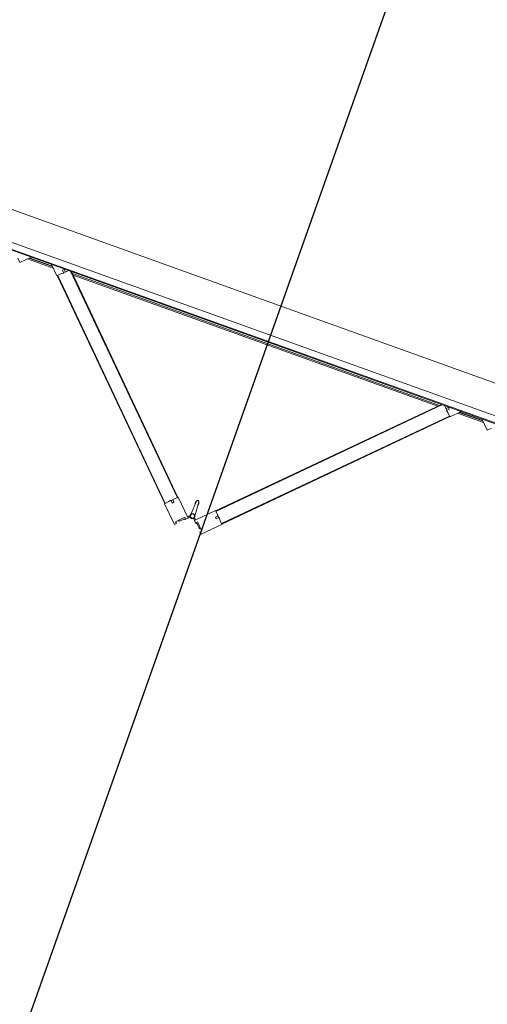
# Model space of a CAD drawing. Header units: inches. Extents: x 424 to 2043, y -237 to 445.
# Tile 128 of 256: x 528.49 to 530.03, y 64.83 to 68.07. Entities that reach past the tile are written whole.
import ezdxf

# ---------------------------------------------------------------- set-up
doc = ezdxf.new("R2010")
doc.units = ezdxf.units.IN
doc.header["$MEASUREMENT"] = 0
doc.linetypes.add('ACAD_ISO03W100', pattern=[30, 12, -18])
doc.layers.add('A-DOOR', color=31, linetype='Continuous', lineweight=9)
doc.layers.add('G-ANNO-SYMB', color=111, linetype='Continuous', lineweight=9)
doc.styles.get("Standard").update_dxf_attribs({"font": 'arial.ttf'})
doc.dimstyles.new('ISO-25', dxfattribs={"dimtxt": 1.2, "dimasz": 0.5, "dimexe": 0.8, "dimexo": 50, "dimtad": 1, "dimtoh": 1, "dimdec": 1, "dimdsep": 46, "dimtxsty": 'Standard', "dimblk": 'ARCHTICK', "dimcen": 2.5, "dimadec": 0, "dimazin": 0, "dimtfac": 1, "dimtdec": 1, "dimtmove": 0, "dimatfit": 3, "dimldrblk": 'ARCHTICK', "dimfxl": 1, "dimfxlon": 1, "dimarcsym": 0})

# ---------------------------------------------------------------- blocks, each defined once
blk = doc.blocks.new('5-panel_Bi-fold_external_door_10806 - Type 1-239811-زیرزمین')
at = {"layer": 'A-DOOR'}
for p, q in [((-0.1205, 0.6949), (-0.1742, 0.6412)), ((-0.1148, 0.6893), (-0.1205, 0.6949)), ((-0.1198, 0.6843), (-0.1148, 0.6893)), ((-0.0957, 0.6603), (-0.1198, 0.6843)), ((-0.0281, 0.6843), (-0.0521, 0.6603)), ((-0.0274, 0.6949), (-0.033, 0.6893)), ((-0.033, 0.6893), (-0.0281, 0.6843)), ((0.0264, 0.6412), (-0.0274, 0.6949)), ((-0.1389, 0.6058), (-0.0851, 0.6596)), ((-0.1103, 0.6784), (-0.112, 0.6766)), ((-0.1103, 0.6784), (-0.112, 0.6766)), ((-0.1103, 0.6784), (-0.112, 0.6766)), ((-0.097, 0.6673), (-0.1081, 0.6784)), ((-0.0908, 0.6653), (-0.0957, 0.6603)), ((-0.0909, 0.6651), (-0.0924, 0.6665)), ((-0.0851, 0.6596), (-0.0908, 0.6653)), ((-0.0879, 0.6568), (-0.0837, 0.6525)), ((-0.0797, 0.6539), (-0.0853, 0.6594)), ((-0.0625, 0.6594), (-0.0681, 0.6539)), ((-0.0674, 0.6531), (-0.0676, 0.6533)), ((-0.0674, 0.6531), (-0.0676, 0.6533)), ((-0.0674, 0.6531), (-0.0676, 0.6533)), ((-0.0674, 0.6531), (-0.0676, 0.6533)), ((-0.0674, 0.6531), (-0.0676, 0.6533)), ((-0.0674, 0.6531), (-0.0676, 0.6533)), ((-0.0674, 0.6531), (-0.0676, 0.6533)), ((-0.0674, 0.6531), (-0.0676, 0.6533)), ((-0.0674, 0.6531), (-0.0676, 0.6533)), ((-0.0642, 0.6525), (-0.0599, 0.6568)), ((-0.0571, 0.6653), (-0.0627, 0.6596)), ((-0.0627, 0.6596), (-0.009, 0.6058)), ((-0.0521, 0.6603), (-0.0571, 0.6653)), ((-0.0554, 0.6665), (-0.0569, 0.6651)), ((-0.0397, 0.6784), (-0.0508, 0.6673)), ((-0.0358, 0.6766), (-0.0376, 0.6784)), ((-0.0358, 0.6766), (-0.0376, 0.6784)), ((-0.0358, 0.6766), (-0.0376, 0.6784)), ((-0.7598, 0.0542), (-0.1735, 0.6405)), ((-0.7584, 0.0527), (-0.1721, 0.6391)), ((-0.1742, 0.6412), (-0.1627, 0.6297)), ((-0.1735, 0.6405), (-0.1721, 0.6391)), ((-0.1627, 0.6297), (-0.158, 0.6231)), ((-0.158, 0.6231), (-0.1507, 0.6304)), ((-0.1571, 0.6241), (-0.1528, 0.6198)), ((-0.1464, 0.6262), (-0.1536, 0.6191)), ((-0.1536, 0.6191), (-0.15, 0.617)), ((-0.1507, 0.6304), (-0.1464, 0.6262)), ((-0.15, 0.617), (-0.1389, 0.6058)), ((-0.0812, 0.645), (-0.0779, 0.598)), ((-0.0699, 0.598), (-0.0666, 0.645)), ((-0.009, 0.6058), (0.0022, 0.617)), ((-0.0014, 0.6262), (0.0029, 0.6304)), ((0.0057, 0.6191), (-0.0014, 0.6262)), ((0.0022, 0.617), (0.0057, 0.6191)), ((0.0029, 0.6304), (0.0102, 0.6231)), ((0.005, 0.6198), (0.0092, 0.6241)), ((0.0102, 0.6231), (0.0148, 0.6297)), ((0.0148, 0.6297), (0.0264, 0.6412)), ((0.0243, 0.6391), (0.0257, 0.6405)), ((0.0243, 0.6391), (0.6106, 0.0527)), ((0.0257, 0.6405), (0.612, 0.0542)), ((-0.7235, 0.0255), (-0.141, 0.608)), ((-0.7207, 0.0255), (-0.1396, 0.6066)), ((-0.141, 0.608), (-0.1396, 0.6066)), ((-0.0796, 0.6023), (-0.0777, 0.597)), ((-0.0796, 0.6023), (-0.0779, 0.598)), ((-0.0777, 0.597), (-0.0796, 0.6023)), ((-0.0777, 0.597), (-0.0778, 0.5974)), ((-0.0701, 0.597), (-0.0683, 0.6023)), ((-0.0683, 0.6023), (-0.0701, 0.597)), ((-0.0701, 0.597), (-0.07, 0.5974)), ((-0.0683, 0.6023), (-0.0699, 0.598)), ((-0.0083, 0.6066), (-0.0069, 0.608)), ((-0.0083, 0.6066), (0.5728, 0.0255)), ((-0.0069, 0.608), (0.5757, 0.0255)), ((-0.8905, 0.0549), (-0.902, 0.0433)), ((-0.861, 0.0255), (-0.8905, 0.0549)), ((-0.7803, 0.0351), (-0.8707, 0.0351)), ((-0.7605, 0.0549), (-0.7899, 0.0255)), ((-0.749, 0.0433), (-0.7605, 0.0549)), ((-0.7584, 0.0527), (-0.7598, 0.0542)), ((-0.7498, 0.0314), (-0.7424, 0.0387)), ((-0.7424, 0.0387), (-0.749, 0.0433)), ((-0.7384, 0.0342), (-0.7455, 0.0271)), ((-0.7391, 0.0335), (-0.7434, 0.0377)), ((-0.7363, 0.0307), (-0.7384, 0.0342)), ((0.5632, 0.0351), (-0.711, 0.0351)), ((0.5906, 0.0342), (0.5885, 0.0307)), ((0.5977, 0.0271), (0.5906, 0.0342)), ((0.5956, 0.0377), (0.5913, 0.0335)), ((0.6012, 0.0433), (0.5946, 0.0387)), ((0.5946, 0.0387), (0.6019, 0.0314)), ((0.6127, 0.0549), (0.6012, 0.0433)), ((0.612, 0.0542), (0.6106, 0.0527)), ((0.6421, 0.0255), (0.6127, 0.0549)), ((0.7228, 0.0351), (0.6325, 0.0351)), ((0.7426, 0.0549), (0.7132, 0.0255)), ((0.7538, 0.0437), (0.7426, 0.0549)), ((2.581, 0.0259), (-2.331, 0.0259)), ((2.581, 0.0237), (-2.331, 0.0237)), ((-2.331, 0.0016), (2.581, 0.0016)), ((-0.8667, 0.0311), (-0.7843, 0.0311)), ((-0.788, 0.0296), (-0.863, 0.0296)), ((-0.7455, 0.0271), (-0.7498, 0.0314)), ((-0.7311, 0.0255), (-0.7363, 0.0307)), ((-0.715, 0.0311), (0.5672, 0.0311)), ((0.5885, 0.0307), (0.5833, 0.0255)), ((0.6019, 0.0314), (0.5977, 0.0271)), ((0.6365, 0.0311), (0.7188, 0.0311)), ((0.7152, 0.0296), (0.6402, 0.0296)), ((-2.331, -0.1), (2.581, -0.1))]:
    blk.add_line(p, q, dxfattribs=at)
at = {"layer": 'A-DOOR', "flags": 128}
for points in [[(-0.0739, 0.6563), (-0.0742, 0.6563), (-0.0746, 0.6563), (-0.0749, 0.6563), (-0.0752, 0.6562), (-0.0755, 0.6562), (-0.0758, 0.6561), (-0.0761, 0.656), (-0.0764, 0.6559), (-0.0767, 0.6558), (-0.077, 0.6557), (-0.0773, 0.6556), (-0.0776, 0.6554), (-0.0779, 0.6553), (-0.0782, 0.6551), (-0.0784, 0.6549), (-0.0787, 0.6548), (-0.0789, 0.6546), (-0.0792, 0.6544), (-0.0794, 0.6541), (-0.0797, 0.6539), (-0.0799, 0.6537), (-0.0801, 0.6534), (-0.0803, 0.6532), (-0.0805, 0.6529), (-0.0806, 0.6527), (-0.0808, 0.6524), (-0.081, 0.6521), (-0.0811, 0.6518), (-0.0812, 0.6515), (-0.0814, 0.6512), (-0.0815, 0.6509), (-0.0816, 0.6506), (-0.0817, 0.6503), (-0.0817, 0.65), (-0.0818, 0.6497), (-0.0818, 0.6494), (-0.0819, 0.6491), (-0.0819, 0.6487), (-0.0819, 0.6484), (-0.0819, 0.6481), (-0.0819, 0.6478), (-0.0819, 0.6475), (-0.0818, 0.6472), (-0.0818, 0.6468), (-0.0817, 0.6465), (-0.0816, 0.6462), (-0.0815, 0.6459), (-0.0814, 0.6456), (-0.0813, 0.6453), (-0.0812, 0.645), (-0.0811, 0.6447), (-0.0809, 0.6444), (-0.0807, 0.6442), (-0.0806, 0.6439), (-0.0804, 0.6436), (-0.0802, 0.6434), (-0.08, 0.6431), (-0.0798, 0.6429), (-0.0796, 0.6427), (-0.0793, 0.6424), (-0.0791, 0.6422), (-0.0788, 0.642), (-0.0786, 0.6418), (-0.0783, 0.6417), (-0.078, 0.6415), (-0.0778, 0.6413), (-0.0775, 0.6412), (-0.0772, 0.641)], [(-0.0739, 0.6563), (-0.0742, 0.6563), (-0.0746, 0.6563), (-0.0749, 0.6563), (-0.0752, 0.6562), (-0.0755, 0.6562), (-0.0758, 0.6561), (-0.0761, 0.656), (-0.0764, 0.6559), (-0.0767, 0.6558), (-0.077, 0.6557), (-0.0773, 0.6556), (-0.0776, 0.6554), (-0.0779, 0.6553), (-0.0782, 0.6551), (-0.0784, 0.6549), (-0.0787, 0.6548), (-0.0789, 0.6546), (-0.0792, 0.6544), (-0.0794, 0.6541), (-0.0797, 0.6539), (-0.0799, 0.6537), (-0.0801, 0.6534), (-0.0803, 0.6532), (-0.0805, 0.6529), (-0.0806, 0.6527), (-0.0808, 0.6524), (-0.081, 0.6521), (-0.0811, 0.6518), (-0.0812, 0.6515), (-0.0814, 0.6512), (-0.0815, 0.6509), (-0.0816, 0.6506), (-0.0817, 0.6503), (-0.0817, 0.65), (-0.0818, 0.6497), (-0.0818, 0.6494), (-0.0819, 0.6491), (-0.0819, 0.6487), (-0.0819, 0.6484), (-0.0819, 0.6481), (-0.0819, 0.6478), (-0.0819, 0.6475), (-0.0818, 0.6472), (-0.0818, 0.6468), (-0.0817, 0.6465), (-0.0816, 0.6462), (-0.0815, 0.6459), (-0.0814, 0.6456), (-0.0813, 0.6453), (-0.0812, 0.645), (-0.0811, 0.6447), (-0.0809, 0.6444), (-0.0807, 0.6442), (-0.0806, 0.6439), (-0.0804, 0.6436), (-0.0802, 0.6434), (-0.08, 0.6431), (-0.0798, 0.6429), (-0.0796, 0.6427), (-0.0793, 0.6424), (-0.0791, 0.6422), (-0.0788, 0.642), (-0.0786, 0.6418), (-0.0783, 0.6417), (-0.078, 0.6415), (-0.0778, 0.6413), (-0.0775, 0.6412), (-0.0772, 0.641), (-0.0769, 0.6409), (-0.0766, 0.6408), (-0.0763, 0.6407), (-0.076, 0.6406), (-0.0757, 0.6405), (-0.0754, 0.6405), (-0.075, 0.6404), (-0.0747, 0.6404), (-0.0744, 0.6404), (-0.0741, 0.6403), (-0.0739, 0.6403)], [(-0.0739, 0.6563), (-0.0742, 0.6563), (-0.0746, 0.6563), (-0.0749, 0.6563), (-0.0752, 0.6562), (-0.0755, 0.6562), (-0.0758, 0.6561), (-0.0761, 0.656), (-0.0764, 0.6559), (-0.0767, 0.6558), (-0.077, 0.6557), (-0.0773, 0.6556), (-0.0776, 0.6554), (-0.0779, 0.6553), (-0.0782, 0.6551), (-0.0784, 0.6549), (-0.0787, 0.6548), (-0.0789, 0.6546), (-0.0792, 0.6544), (-0.0794, 0.6541), (-0.0797, 0.6539), (-0.0799, 0.6537), (-0.0801, 0.6534), (-0.0803, 0.6532), (-0.0805, 0.6529), (-0.0806, 0.6527), (-0.0808, 0.6524), (-0.081, 0.6521), (-0.0811, 0.6518), (-0.0812, 0.6515), (-0.0814, 0.6512), (-0.0815, 0.6509), (-0.0816, 0.6506), (-0.0817, 0.6503), (-0.0817, 0.65), (-0.0818, 0.6497), (-0.0818, 0.6494), (-0.0819, 0.6491), (-0.0819, 0.6487), (-0.0819, 0.6484), (-0.0819, 0.6481), (-0.0819, 0.6478), (-0.0819, 0.6475), (-0.0818, 0.6472), (-0.0818, 0.6468), (-0.0817, 0.6465), (-0.0816, 0.6462), (-0.0815, 0.6459), (-0.0814, 0.6456), (-0.0813, 0.6453), (-0.0812, 0.645), (-0.0811, 0.6447), (-0.0809, 0.6444), (-0.0807, 0.6442), (-0.0806, 0.6439), (-0.0804, 0.6436), (-0.0802, 0.6434), (-0.08, 0.6431), (-0.0798, 0.6429), (-0.0796, 0.6427), (-0.0793, 0.6424), (-0.0791, 0.6422), (-0.0788, 0.642), (-0.0786, 0.6418), (-0.0783, 0.6417), (-0.078, 0.6415), (-0.0778, 0.6413), (-0.0775, 0.6412), (-0.0772, 0.641)], [(-0.0739, 0.6563), (-0.0742, 0.6563), (-0.0746, 0.6563), (-0.0749, 0.6563), (-0.0752, 0.6562), (-0.0755, 0.6562), (-0.0758, 0.6561), (-0.0761, 0.656), (-0.0764, 0.6559), (-0.0767, 0.6558), (-0.077, 0.6557), (-0.0773, 0.6556), (-0.0776, 0.6554), (-0.0779, 0.6553), (-0.0782, 0.6551), (-0.0784, 0.6549), (-0.0787, 0.6548), (-0.0789, 0.6546), (-0.0792, 0.6544), (-0.0794, 0.6541), (-0.0797, 0.6539), (-0.0799, 0.6537), (-0.0801, 0.6534), (-0.0803, 0.6532), (-0.0805, 0.6529), (-0.0806, 0.6527), (-0.0808, 0.6524), (-0.081, 0.6521), (-0.0811, 0.6518), (-0.0812, 0.6515), (-0.0814, 0.6512), (-0.0815, 0.6509), (-0.0816, 0.6506), (-0.0817, 0.6503), (-0.0817, 0.65), (-0.0818, 0.6497), (-0.0818, 0.6494), (-0.0819, 0.6491), (-0.0819, 0.6487), (-0.0819, 0.6484), (-0.0819, 0.6481), (-0.0819, 0.6478), (-0.0819, 0.6475), (-0.0818, 0.6472), (-0.0818, 0.6468), (-0.0817, 0.6465), (-0.0816, 0.6462), (-0.0815, 0.6459), (-0.0814, 0.6456), (-0.0813, 0.6453), (-0.0812, 0.645), (-0.0811, 0.6447), (-0.0809, 0.6444), (-0.0807, 0.6442), (-0.0806, 0.6439), (-0.0804, 0.6436), (-0.0802, 0.6434), (-0.08, 0.6431), (-0.0798, 0.6429), (-0.0796, 0.6427), (-0.0793, 0.6424), (-0.0791, 0.6422), (-0.0788, 0.642), (-0.0786, 0.6418), (-0.0783, 0.6417), (-0.078, 0.6415), (-0.0778, 0.6413), (-0.0775, 0.6412), (-0.0772, 0.641)], [(-0.0739, 0.6563), (-0.0742, 0.6563), (-0.0746, 0.6563), (-0.0749, 0.6563), (-0.0752, 0.6562), (-0.0755, 0.6562), (-0.0758, 0.6561), (-0.0761, 0.656), (-0.0764, 0.6559), (-0.0767, 0.6558), (-0.077, 0.6557), (-0.0773, 0.6556), (-0.0776, 0.6554), (-0.0779, 0.6553), (-0.0782, 0.6551), (-0.0784, 0.6549), (-0.0787, 0.6548), (-0.0789, 0.6546), (-0.0792, 0.6544), (-0.0794, 0.6541), (-0.0797, 0.6539), (-0.0799, 0.6537), (-0.0801, 0.6534), (-0.0803, 0.6532), (-0.0805, 0.6529), (-0.0806, 0.6527), (-0.0808, 0.6524), (-0.081, 0.6521), (-0.0811, 0.6518), (-0.0812, 0.6515), (-0.0814, 0.6512), (-0.0815, 0.6509), (-0.0816, 0.6506), (-0.0817, 0.6503), (-0.0817, 0.65), (-0.0818, 0.6497), (-0.0818, 0.6494), (-0.0819, 0.6491), (-0.0819, 0.6487), (-0.0819, 0.6484), (-0.0819, 0.6481), (-0.0819, 0.6478), (-0.0819, 0.6475), (-0.0818, 0.6472), (-0.0818, 0.6468), (-0.0817, 0.6465), (-0.0816, 0.6462), (-0.0815, 0.6459), (-0.0814, 0.6456), (-0.0813, 0.6453), (-0.0812, 0.645), (-0.0811, 0.6447), (-0.0809, 0.6444), (-0.0807, 0.6442), (-0.0806, 0.6439), (-0.0804, 0.6436), (-0.0802, 0.6434), (-0.08, 0.6431), (-0.0798, 0.6429), (-0.0796, 0.6427), (-0.0793, 0.6424), (-0.0791, 0.6422), (-0.0788, 0.642), (-0.0786, 0.6418), (-0.0783, 0.6417), (-0.078, 0.6415), (-0.0778, 0.6413), (-0.0775, 0.6412), (-0.0772, 0.641)], [(-0.0808, 0.6524), (-0.081, 0.6521), (-0.0811, 0.6518), (-0.0812, 0.6515), (-0.0814, 0.6512), (-0.0815, 0.6509), (-0.0816, 0.6506), (-0.0817, 0.6503), (-0.0817, 0.65), (-0.0818, 0.6497), (-0.0818, 0.6494), (-0.0819, 0.6491), (-0.0819, 0.6487), (-0.0819, 0.6484), (-0.0819, 0.6481), (-0.0819, 0.6478), (-0.0819, 0.6475), (-0.0818, 0.6472), (-0.0818, 0.6468), (-0.0817, 0.6465), (-0.0816, 0.6462), (-0.0815, 0.6459), (-0.0814, 0.6456), (-0.0813, 0.6453)], [(-0.081, 0.6521), (-0.0811, 0.6518), (-0.0812, 0.6515), (-0.0814, 0.6512), (-0.0815, 0.6509), (-0.0816, 0.6506), (-0.0817, 0.6503), (-0.0817, 0.65), (-0.0818, 0.6497), (-0.0818, 0.6494), (-0.0819, 0.6491), (-0.0819, 0.6487), (-0.0819, 0.6484), (-0.0819, 0.6481), (-0.0819, 0.6478), (-0.0819, 0.6475), (-0.0818, 0.6472), (-0.0818, 0.6468), (-0.0817, 0.6465), (-0.0816, 0.6462), (-0.0815, 0.6459), (-0.0814, 0.6456), (-0.0813, 0.6453)], [(-0.081, 0.6521), (-0.0811, 0.6518), (-0.0812, 0.6515), (-0.0814, 0.6512), (-0.0815, 0.6509), (-0.0816, 0.6506), (-0.0817, 0.6503), (-0.0817, 0.65), (-0.0818, 0.6497), (-0.0818, 0.6494), (-0.0819, 0.6491), (-0.0819, 0.6487), (-0.0819, 0.6484), (-0.0819, 0.6481), (-0.0819, 0.6478), (-0.0819, 0.6475), (-0.0818, 0.6472), (-0.0818, 0.6468), (-0.0817, 0.6465), (-0.0816, 0.6462), (-0.0815, 0.6459), (-0.0814, 0.6456), (-0.0813, 0.6453)], [(-0.081, 0.6521), (-0.0811, 0.6518), (-0.0812, 0.6515), (-0.0814, 0.6512), (-0.0815, 0.6509), (-0.0816, 0.6506), (-0.0817, 0.6503), (-0.0817, 0.65), (-0.0818, 0.6497), (-0.0818, 0.6494), (-0.0819, 0.6491), (-0.0819, 0.6487), (-0.0819, 0.6484), (-0.0819, 0.6481), (-0.0819, 0.6478), (-0.0819, 0.6475), (-0.0818, 0.6472), (-0.0818, 0.6468), (-0.0817, 0.6465), (-0.0816, 0.6462), (-0.0815, 0.6459), (-0.0814, 0.6456), (-0.0813, 0.6453)], [(-0.081, 0.6521), (-0.0811, 0.6518), (-0.0812, 0.6515), (-0.0814, 0.6512), (-0.0815, 0.6509), (-0.0816, 0.6506), (-0.0817, 0.6503), (-0.0817, 0.65), (-0.0818, 0.6497), (-0.0818, 0.6494), (-0.0819, 0.6491), (-0.0819, 0.6487), (-0.0819, 0.6484), (-0.0819, 0.6481), (-0.0819, 0.6478), (-0.0819, 0.6475), (-0.0818, 0.6472), (-0.0818, 0.6468), (-0.0817, 0.6465), (-0.0816, 0.6462), (-0.0815, 0.6459), (-0.0814, 0.6456), (-0.0813, 0.6453)], [(-0.081, 0.6521), (-0.0811, 0.6518), (-0.0812, 0.6515), (-0.0814, 0.6512), (-0.0815, 0.6509), (-0.0816, 0.6506), (-0.0817, 0.6503), (-0.0817, 0.65), (-0.0818, 0.6497), (-0.0818, 0.6494), (-0.0819, 0.6491), (-0.0819, 0.6487), (-0.0819, 0.6484), (-0.0819, 0.6481), (-0.0819, 0.6478), (-0.0819, 0.6475), (-0.0818, 0.6472), (-0.0818, 0.6468), (-0.0817, 0.6465), (-0.0816, 0.6462), (-0.0815, 0.6459), (-0.0814, 0.6456), (-0.0813, 0.6453)], [(-0.081, 0.6521), (-0.0811, 0.6518), (-0.0812, 0.6515), (-0.0814, 0.6512), (-0.0815, 0.6509), (-0.0816, 0.6506), (-0.0817, 0.6503), (-0.0817, 0.65), (-0.0818, 0.6497), (-0.0818, 0.6494), (-0.0819, 0.6491), (-0.0819, 0.6487), (-0.0819, 0.6484), (-0.0819, 0.6481), (-0.0819, 0.6478), (-0.0819, 0.6475), (-0.0818, 0.6472), (-0.0818, 0.6468), (-0.0817, 0.6465), (-0.0816, 0.6462), (-0.0815, 0.6459), (-0.0814, 0.6456), (-0.0813, 0.6453)], [(-0.081, 0.6521), (-0.0811, 0.6518), (-0.0812, 0.6515), (-0.0814, 0.6512), (-0.0815, 0.6509), (-0.0816, 0.6506), (-0.0817, 0.6503), (-0.0817, 0.65), (-0.0818, 0.6497), (-0.0818, 0.6494), (-0.0819, 0.6491), (-0.0819, 0.6487), (-0.0819, 0.6484), (-0.0819, 0.6481), (-0.0819, 0.6478), (-0.0819, 0.6475), (-0.0818, 0.6472), (-0.0818, 0.6468), (-0.0817, 0.6465), (-0.0816, 0.6462), (-0.0815, 0.6459), (-0.0814, 0.6456), (-0.0813, 0.6453)], [(-0.081, 0.6521), (-0.0811, 0.6518), (-0.0812, 0.6515), (-0.0814, 0.6512), (-0.0815, 0.6509), (-0.0816, 0.6506), (-0.0817, 0.6503), (-0.0817, 0.65), (-0.0818, 0.6497), (-0.0818, 0.6494), (-0.0819, 0.6491), (-0.0819, 0.6487), (-0.0819, 0.6484), (-0.0819, 0.6481), (-0.0819, 0.6478), (-0.0819, 0.6475), (-0.0818, 0.6472), (-0.0818, 0.6468), (-0.0817, 0.6465), (-0.0816, 0.6462), (-0.0815, 0.6459), (-0.0814, 0.6456), (-0.0813, 0.6453)], [(-0.0742, 0.6563), (-0.0746, 0.6563), (-0.0749, 0.6563), (-0.0752, 0.6562), (-0.0755, 0.6562), (-0.0758, 0.6561), (-0.0761, 0.656), (-0.0764, 0.6559), (-0.0767, 0.6558), (-0.077, 0.6557), (-0.0773, 0.6556), (-0.0776, 0.6554), (-0.0779, 0.6553), (-0.0782, 0.6551), (-0.0784, 0.6549), (-0.0787, 0.6548), (-0.0789, 0.6546), (-0.0792, 0.6544), (-0.0794, 0.6541), (-0.0797, 0.6539), (-0.0799, 0.6537), (-0.0801, 0.6534), (-0.0803, 0.6532), (-0.0805, 0.6529)], [(-0.0742, 0.6563), (-0.0746, 0.6563), (-0.0749, 0.6563), (-0.0752, 0.6562), (-0.0755, 0.6562), (-0.0758, 0.6561), (-0.0761, 0.656), (-0.0764, 0.6559), (-0.0767, 0.6558), (-0.077, 0.6557), (-0.0773, 0.6556), (-0.0776, 0.6554), (-0.0779, 0.6553), (-0.0782, 0.6551), (-0.0784, 0.6549), (-0.0787, 0.6548), (-0.0789, 0.6546), (-0.0792, 0.6544), (-0.0794, 0.6541), (-0.0797, 0.6539), (-0.0799, 0.6537), (-0.0801, 0.6534), (-0.0803, 0.6532), (-0.0805, 0.6529)], [(-0.0742, 0.6563), (-0.0746, 0.6563), (-0.0749, 0.6563), (-0.0752, 0.6562), (-0.0755, 0.6562), (-0.0758, 0.6561), (-0.0761, 0.656), (-0.0764, 0.6559), (-0.0767, 0.6558), (-0.077, 0.6557), (-0.0773, 0.6556), (-0.0776, 0.6554), (-0.0779, 0.6553), (-0.0782, 0.6551), (-0.0784, 0.6549), (-0.0787, 0.6548), (-0.0789, 0.6546), (-0.0792, 0.6544), (-0.0794, 0.6541), (-0.0797, 0.6539), (-0.0799, 0.6537), (-0.0801, 0.6534), (-0.0803, 0.6532), (-0.0805, 0.6529)], [(-0.0742, 0.6563), (-0.0746, 0.6563), (-0.0749, 0.6563), (-0.0752, 0.6562), (-0.0755, 0.6562), (-0.0758, 0.6561), (-0.0761, 0.656), (-0.0764, 0.6559), (-0.0767, 0.6558), (-0.077, 0.6557), (-0.0773, 0.6556), (-0.0776, 0.6554), (-0.0779, 0.6553), (-0.0782, 0.6551), (-0.0784, 0.6549), (-0.0787, 0.6548), (-0.0789, 0.6546), (-0.0792, 0.6544), (-0.0794, 0.6541), (-0.0797, 0.6539), (-0.0799, 0.6537), (-0.0801, 0.6534), (-0.0803, 0.6532), (-0.0805, 0.6529)], [(-0.0742, 0.6563), (-0.0746, 0.6563), (-0.0749, 0.6563), (-0.0752, 0.6562), (-0.0755, 0.6562), (-0.0758, 0.6561), (-0.0761, 0.656), (-0.0764, 0.6559), (-0.0767, 0.6558), (-0.077, 0.6557), (-0.0773, 0.6556), (-0.0776, 0.6554), (-0.0779, 0.6553), (-0.0782, 0.6551), (-0.0784, 0.6549), (-0.0787, 0.6548), (-0.0789, 0.6546), (-0.0792, 0.6544), (-0.0794, 0.6541), (-0.0797, 0.6539), (-0.0799, 0.6537), (-0.0801, 0.6534), (-0.0803, 0.6532), (-0.0805, 0.6529)], [(-0.0742, 0.6563), (-0.0746, 0.6563), (-0.0749, 0.6563), (-0.0752, 0.6562), (-0.0755, 0.6562), (-0.0758, 0.6561), (-0.0761, 0.656), (-0.0764, 0.6559), (-0.0767, 0.6558), (-0.077, 0.6557), (-0.0773, 0.6556), (-0.0776, 0.6554), (-0.0779, 0.6553), (-0.0782, 0.6551), (-0.0784, 0.6549), (-0.0787, 0.6548), (-0.0789, 0.6546), (-0.0792, 0.6544), (-0.0794, 0.6541), (-0.0797, 0.6539), (-0.0799, 0.6537), (-0.0801, 0.6534), (-0.0803, 0.6532), (-0.0805, 0.6529)], [(-0.0742, 0.6563), (-0.0746, 0.6563), (-0.0749, 0.6563), (-0.0752, 0.6562), (-0.0755, 0.6562), (-0.0758, 0.6561), (-0.0761, 0.656), (-0.0764, 0.6559), (-0.0767, 0.6558), (-0.077, 0.6557), (-0.0773, 0.6556), (-0.0776, 0.6554), (-0.0779, 0.6553), (-0.0782, 0.6551), (-0.0784, 0.6549), (-0.0787, 0.6548), (-0.0789, 0.6546), (-0.0792, 0.6544), (-0.0794, 0.6541), (-0.0797, 0.6539), (-0.0799, 0.6537), (-0.0801, 0.6534), (-0.0803, 0.6532), (-0.0805, 0.6529)], [(-0.0742, 0.6563), (-0.0746, 0.6563), (-0.0749, 0.6563), (-0.0752, 0.6562), (-0.0755, 0.6562), (-0.0758, 0.6561), (-0.0761, 0.656), (-0.0764, 0.6559), (-0.0767, 0.6558), (-0.077, 0.6557), (-0.0773, 0.6556), (-0.0776, 0.6554), (-0.0779, 0.6553), (-0.0782, 0.6551), (-0.0784, 0.6549), (-0.0787, 0.6548), (-0.0789, 0.6546), (-0.0792, 0.6544), (-0.0794, 0.6541), (-0.0797, 0.6539), (-0.0799, 0.6537), (-0.0801, 0.6534), (-0.0803, 0.6532), (-0.0805, 0.6529)], [(-0.0742, 0.6563), (-0.0746, 0.6563), (-0.0749, 0.6563), (-0.0752, 0.6562), (-0.0755, 0.6562), (-0.0758, 0.6561), (-0.0761, 0.656), (-0.0764, 0.6559), (-0.0767, 0.6558), (-0.077, 0.6557), (-0.0773, 0.6556), (-0.0776, 0.6554), (-0.0779, 0.6553), (-0.0782, 0.6551), (-0.0784, 0.6549), (-0.0787, 0.6548), (-0.0789, 0.6546), (-0.0792, 0.6544), (-0.0794, 0.6541), (-0.0797, 0.6539), (-0.0799, 0.6537), (-0.0801, 0.6534), (-0.0803, 0.6532), (-0.0805, 0.6529)], [(-0.0681, 0.6538), (-0.0683, 0.654), (-0.0685, 0.6542), (-0.0688, 0.6545), (-0.069, 0.6547), (-0.0693, 0.6548), (-0.0695, 0.655), (-0.0698, 0.6552), (-0.0701, 0.6554), (-0.0704, 0.6555), (-0.0706, 0.6556), (-0.0709, 0.6558), (-0.0712, 0.6559), (-0.0715, 0.656), (-0.0718, 0.6561), (-0.0722, 0.6561), (-0.0725, 0.6562), (-0.0728, 0.6563), (-0.0731, 0.6563), (-0.0734, 0.6563), (-0.0737, 0.6563), (-0.0739, 0.6563)], [(-0.0739, 0.6403), (-0.0736, 0.6403), (-0.0733, 0.6404), (-0.073, 0.6404), (-0.0726, 0.6404), (-0.0723, 0.6405), (-0.072, 0.6406), (-0.0717, 0.6407), (-0.0714, 0.6407), (-0.0711, 0.6409), (-0.0708, 0.641), (-0.0705, 0.6411), (-0.0702, 0.6412), (-0.0699, 0.6414), (-0.0697, 0.6416), (-0.0694, 0.6417), (-0.0691, 0.6419), (-0.0689, 0.6421), (-0.0686, 0.6423), (-0.0684, 0.6425), (-0.0682, 0.6428), (-0.068, 0.643), (-0.0677, 0.6432), (-0.0676, 0.6435), (-0.0674, 0.6438), (-0.0672, 0.644), (-0.067, 0.6443), (-0.0669, 0.6446), (-0.0667, 0.6449), (-0.0666, 0.6451), (-0.0665, 0.6454), (-0.0663, 0.6457), (-0.0663, 0.646), (-0.0662, 0.6464), (-0.0661, 0.6467), (-0.066, 0.647), (-0.066, 0.6473), (-0.0659, 0.6476), (-0.0659, 0.6479), (-0.0659, 0.6483), (-0.0659, 0.6486), (-0.0659, 0.6489), (-0.066, 0.6492), (-0.066, 0.6495), (-0.0661, 0.6498), (-0.0661, 0.6502), (-0.0662, 0.6505), (-0.0663, 0.6508), (-0.0664, 0.6511), (-0.0665, 0.6514), (-0.0666, 0.6517), (-0.0668, 0.652), (-0.0669, 0.6522), (-0.0671, 0.6525), (-0.0673, 0.6528), (-0.0674, 0.6531), (-0.0676, 0.6533), (-0.0678, 0.6536), (-0.0681, 0.6538), (-0.0683, 0.654), (-0.0685, 0.6542), (-0.0688, 0.6545), (-0.069, 0.6547), (-0.0693, 0.6548), (-0.0695, 0.655), (-0.0698, 0.6552), (-0.0701, 0.6554), (-0.0704, 0.6555), (-0.0706, 0.6556), (-0.0709, 0.6558), (-0.0712, 0.6559), (-0.0715, 0.656), (-0.0718, 0.6561), (-0.0722, 0.6561), (-0.0725, 0.6562), (-0.0728, 0.6563), (-0.0731, 0.6563), (-0.0734, 0.6563), (-0.0737, 0.6563), (-0.0739, 0.6563)], [(-0.0681, 0.6538), (-0.0683, 0.654), (-0.0685, 0.6542), (-0.0688, 0.6545), (-0.069, 0.6547), (-0.0693, 0.6548), (-0.0695, 0.655), (-0.0698, 0.6552), (-0.0701, 0.6554), (-0.0704, 0.6555), (-0.0706, 0.6556), (-0.0709, 0.6558), (-0.0712, 0.6559), (-0.0715, 0.656), (-0.0718, 0.6561), (-0.0722, 0.6561), (-0.0725, 0.6562), (-0.0728, 0.6563), (-0.0731, 0.6563), (-0.0734, 0.6563), (-0.0737, 0.6563), (-0.0739, 0.6563)], [(-0.0681, 0.6538), (-0.0683, 0.654), (-0.0685, 0.6542), (-0.0688, 0.6545), (-0.069, 0.6547), (-0.0693, 0.6548), (-0.0695, 0.655), (-0.0698, 0.6552), (-0.0701, 0.6554), (-0.0704, 0.6555), (-0.0706, 0.6556), (-0.0709, 0.6558), (-0.0712, 0.6559), (-0.0715, 0.656), (-0.0718, 0.6561), (-0.0722, 0.6561), (-0.0725, 0.6562), (-0.0728, 0.6563), (-0.0731, 0.6563), (-0.0734, 0.6563), (-0.0737, 0.6563), (-0.0739, 0.6563)], [(-0.0681, 0.6538), (-0.0683, 0.654), (-0.0685, 0.6542), (-0.0688, 0.6545), (-0.069, 0.6547), (-0.0693, 0.6548), (-0.0695, 0.655), (-0.0698, 0.6552), (-0.0701, 0.6554), (-0.0704, 0.6555), (-0.0706, 0.6556), (-0.0709, 0.6558), (-0.0712, 0.6559), (-0.0715, 0.656), (-0.0718, 0.6561), (-0.0722, 0.6561), (-0.0725, 0.6562), (-0.0728, 0.6563), (-0.0731, 0.6563), (-0.0734, 0.6563), (-0.0737, 0.6563), (-0.0739, 0.6563)], [(-0.0739, 0.6403), (-0.0736, 0.6403), (-0.0733, 0.6404), (-0.073, 0.6404), (-0.0726, 0.6404), (-0.0723, 0.6405), (-0.072, 0.6406), (-0.0717, 0.6407), (-0.0714, 0.6407), (-0.0711, 0.6409), (-0.0708, 0.641), (-0.0705, 0.6411), (-0.0702, 0.6412), (-0.0699, 0.6414), (-0.0697, 0.6416), (-0.0694, 0.6417), (-0.0691, 0.6419), (-0.0689, 0.6421), (-0.0686, 0.6423), (-0.0684, 0.6425), (-0.0682, 0.6428), (-0.068, 0.643), (-0.0677, 0.6432), (-0.0676, 0.6435), (-0.0674, 0.6438), (-0.0672, 0.644), (-0.067, 0.6443), (-0.0669, 0.6446), (-0.0667, 0.6449), (-0.0666, 0.6451), (-0.0665, 0.6454), (-0.0663, 0.6457), (-0.0663, 0.646), (-0.0662, 0.6464), (-0.0661, 0.6467), (-0.066, 0.647), (-0.066, 0.6473), (-0.0659, 0.6476), (-0.0659, 0.6479), (-0.0659, 0.6483), (-0.0659, 0.6486), (-0.0659, 0.6489), (-0.066, 0.6492), (-0.066, 0.6495), (-0.0661, 0.6498), (-0.0661, 0.6502), (-0.0662, 0.6505), (-0.0663, 0.6508), (-0.0664, 0.6511), (-0.0665, 0.6514), (-0.0666, 0.6517), (-0.0668, 0.652), (-0.0669, 0.6522), (-0.0671, 0.6525), (-0.0673, 0.6528), (-0.0674, 0.6531), (-0.0676, 0.6533)], [(-0.0739, 0.6403), (-0.0736, 0.6403), (-0.0733, 0.6404), (-0.073, 0.6404), (-0.0726, 0.6404), (-0.0723, 0.6405), (-0.072, 0.6406), (-0.0717, 0.6407), (-0.0714, 0.6407), (-0.0711, 0.6409), (-0.0708, 0.641), (-0.0705, 0.6411), (-0.0702, 0.6412), (-0.0699, 0.6414), (-0.0697, 0.6416), (-0.0694, 0.6417), (-0.0691, 0.6419), (-0.0689, 0.6421), (-0.0686, 0.6423), (-0.0684, 0.6425), (-0.0682, 0.6428), (-0.068, 0.643), (-0.0677, 0.6432), (-0.0676, 0.6435), (-0.0674, 0.6438), (-0.0672, 0.644), (-0.067, 0.6443), (-0.0669, 0.6446), (-0.0667, 0.6449), (-0.0666, 0.6451), (-0.0665, 0.6454), (-0.0663, 0.6457), (-0.0663, 0.646), (-0.0662, 0.6464), (-0.0661, 0.6467), (-0.066, 0.647), (-0.066, 0.6473), (-0.0659, 0.6476), (-0.0659, 0.6479), (-0.0659, 0.6483), (-0.0659, 0.6486), (-0.0659, 0.6489), (-0.066, 0.6492), (-0.066, 0.6495), (-0.0661, 0.6498), (-0.0661, 0.6502), (-0.0662, 0.6505), (-0.0663, 0.6508), (-0.0664, 0.6511), (-0.0665, 0.6514), (-0.0666, 0.6517), (-0.0668, 0.652), (-0.0669, 0.6522), (-0.0671, 0.6525), (-0.0673, 0.6528), (-0.0674, 0.6531), (-0.0676, 0.6533)], [(-0.0739, 0.6403), (-0.0736, 0.6403), (-0.0733, 0.6404), (-0.073, 0.6404), (-0.0726, 0.6404), (-0.0723, 0.6405), (-0.072, 0.6406), (-0.0717, 0.6407), (-0.0714, 0.6407), (-0.0711, 0.6409), (-0.0708, 0.641), (-0.0705, 0.6411), (-0.0702, 0.6412), (-0.0699, 0.6414), (-0.0697, 0.6416), (-0.0694, 0.6417), (-0.0691, 0.6419), (-0.0689, 0.6421), (-0.0686, 0.6423), (-0.0684, 0.6425), (-0.0682, 0.6428), (-0.068, 0.643), (-0.0677, 0.6432), (-0.0676, 0.6435), (-0.0674, 0.6438), (-0.0672, 0.644), (-0.067, 0.6443), (-0.0669, 0.6446), (-0.0667, 0.6449), (-0.0666, 0.6451), (-0.0665, 0.6454), (-0.0663, 0.6457), (-0.0663, 0.646), (-0.0662, 0.6464), (-0.0661, 0.6467), (-0.066, 0.647), (-0.066, 0.6473), (-0.0659, 0.6476), (-0.0659, 0.6479), (-0.0659, 0.6483), (-0.0659, 0.6486), (-0.0659, 0.6489), (-0.066, 0.6492), (-0.066, 0.6495), (-0.0661, 0.6498), (-0.0661, 0.6502), (-0.0662, 0.6505), (-0.0663, 0.6508), (-0.0664, 0.6511), (-0.0665, 0.6514), (-0.0666, 0.6517), (-0.0668, 0.652), (-0.0669, 0.6522), (-0.0671, 0.6525), (-0.0673, 0.6528), (-0.0674, 0.6531), (-0.0676, 0.6533)], [(-0.0739, 0.6403), (-0.0736, 0.6403), (-0.0733, 0.6404), (-0.073, 0.6404), (-0.0726, 0.6404), (-0.0723, 0.6405), (-0.072, 0.6406), (-0.0717, 0.6407), (-0.0714, 0.6407), (-0.0711, 0.6409), (-0.0708, 0.641), (-0.0705, 0.6411), (-0.0702, 0.6412), (-0.0699, 0.6414), (-0.0697, 0.6416), (-0.0694, 0.6417), (-0.0691, 0.6419), (-0.0689, 0.6421), (-0.0686, 0.6423), (-0.0684, 0.6425), (-0.0682, 0.6428), (-0.068, 0.643), (-0.0677, 0.6432), (-0.0676, 0.6435), (-0.0674, 0.6438), (-0.0672, 0.644), (-0.067, 0.6443), (-0.0669, 0.6446), (-0.0667, 0.6449), (-0.0666, 0.6451), (-0.0665, 0.6454), (-0.0663, 0.6457), (-0.0663, 0.646), (-0.0662, 0.6464), (-0.0661, 0.6467), (-0.066, 0.647), (-0.066, 0.6473), (-0.0659, 0.6476), (-0.0659, 0.6479), (-0.0659, 0.6483), (-0.0659, 0.6486), (-0.0659, 0.6489), (-0.066, 0.6492), (-0.066, 0.6495), (-0.0661, 0.6498), (-0.0661, 0.6502), (-0.0662, 0.6505), (-0.0663, 0.6508), (-0.0664, 0.6511), (-0.0665, 0.6514), (-0.0666, 0.6517), (-0.0668, 0.652), (-0.0669, 0.6522), (-0.0671, 0.6525), (-0.0673, 0.6528), (-0.0674, 0.6531), (-0.0676, 0.6533)], [(-0.0709, 0.6558), (-0.0712, 0.6559), (-0.0715, 0.656), (-0.0718, 0.6561), (-0.0722, 0.6561), (-0.0725, 0.6562), (-0.0728, 0.6563), (-0.0731, 0.6563), (-0.0734, 0.6563)], [(-0.0709, 0.6558), (-0.0712, 0.6559), (-0.0715, 0.656), (-0.0718, 0.6561), (-0.0722, 0.6561), (-0.0725, 0.6562), (-0.0728, 0.6563), (-0.0731, 0.6563), (-0.0734, 0.6563)], [(-0.0709, 0.6558), (-0.0712, 0.6559), (-0.0715, 0.656), (-0.0718, 0.6561), (-0.0722, 0.6561), (-0.0725, 0.6562), (-0.0728, 0.6563), (-0.0731, 0.6563), (-0.0734, 0.6563)], [(-0.0709, 0.6558), (-0.0712, 0.6559), (-0.0715, 0.656), (-0.0718, 0.6561), (-0.0722, 0.6561), (-0.0725, 0.6562), (-0.0728, 0.6563), (-0.0731, 0.6563), (-0.0734, 0.6563)], [(-0.0709, 0.6558), (-0.0712, 0.6559), (-0.0715, 0.656), (-0.0718, 0.6561), (-0.0722, 0.6561), (-0.0725, 0.6562), (-0.0728, 0.6563), (-0.0731, 0.6563), (-0.0734, 0.6563)], [(-0.0709, 0.6558), (-0.0712, 0.6559), (-0.0715, 0.656), (-0.0718, 0.6561), (-0.0722, 0.6561), (-0.0725, 0.6562), (-0.0728, 0.6563), (-0.0731, 0.6563), (-0.0734, 0.6563)], [(-0.0709, 0.6558), (-0.0712, 0.6559), (-0.0715, 0.656), (-0.0718, 0.6561), (-0.0722, 0.6561), (-0.0725, 0.6562), (-0.0728, 0.6563), (-0.0731, 0.6563), (-0.0734, 0.6563)], [(-0.0709, 0.6558), (-0.0712, 0.6559), (-0.0715, 0.656), (-0.0718, 0.6561), (-0.0722, 0.6561), (-0.0725, 0.6562), (-0.0728, 0.6563), (-0.0731, 0.6563), (-0.0734, 0.6563)], [(-0.0709, 0.6558), (-0.0712, 0.6559), (-0.0715, 0.656), (-0.0718, 0.6561), (-0.0722, 0.6561), (-0.0725, 0.6562), (-0.0728, 0.6563), (-0.0731, 0.6563), (-0.0734, 0.6563)], [(-0.0681, 0.6538), (-0.0683, 0.654), (-0.0685, 0.6542), (-0.0688, 0.6545), (-0.069, 0.6547), (-0.0693, 0.6548), (-0.0695, 0.655), (-0.0698, 0.6552), (-0.0701, 0.6554), (-0.0704, 0.6555), (-0.0706, 0.6556)], [(-0.0681, 0.6538), (-0.0683, 0.654), (-0.0685, 0.6542), (-0.0688, 0.6545), (-0.069, 0.6547), (-0.0693, 0.6548), (-0.0695, 0.655), (-0.0698, 0.6552), (-0.0701, 0.6554), (-0.0704, 0.6555), (-0.0706, 0.6556)], [(-0.0681, 0.6538), (-0.0683, 0.654), (-0.0685, 0.6542), (-0.0688, 0.6545), (-0.069, 0.6547), (-0.0693, 0.6548), (-0.0695, 0.655), (-0.0698, 0.6552), (-0.0701, 0.6554), (-0.0704, 0.6555), (-0.0706, 0.6556)], [(-0.0681, 0.6538), (-0.0683, 0.654), (-0.0685, 0.6542), (-0.0688, 0.6545), (-0.069, 0.6547), (-0.0693, 0.6548), (-0.0695, 0.655), (-0.0698, 0.6552), (-0.0701, 0.6554), (-0.0704, 0.6555), (-0.0706, 0.6556)], [(-0.0681, 0.6538), (-0.0683, 0.654), (-0.0685, 0.6542), (-0.0688, 0.6545), (-0.069, 0.6547), (-0.0693, 0.6548), (-0.0695, 0.655), (-0.0698, 0.6552), (-0.0701, 0.6554), (-0.0704, 0.6555), (-0.0706, 0.6556)], [(-0.0681, 0.6538), (-0.0683, 0.654), (-0.0685, 0.6542), (-0.0688, 0.6545), (-0.069, 0.6547), (-0.0693, 0.6548), (-0.0695, 0.655), (-0.0698, 0.6552), (-0.0701, 0.6554), (-0.0704, 0.6555), (-0.0706, 0.6556)], [(-0.0681, 0.6538), (-0.0683, 0.654), (-0.0685, 0.6542), (-0.0688, 0.6545), (-0.069, 0.6547), (-0.0693, 0.6548), (-0.0695, 0.655), (-0.0698, 0.6552), (-0.0701, 0.6554), (-0.0704, 0.6555), (-0.0706, 0.6556)], [(-0.0681, 0.6538), (-0.0683, 0.654), (-0.0685, 0.6542), (-0.0688, 0.6545), (-0.069, 0.6547), (-0.0693, 0.6548), (-0.0695, 0.655), (-0.0698, 0.6552), (-0.0701, 0.6554), (-0.0704, 0.6555), (-0.0706, 0.6556)], [(-0.0681, 0.6538), (-0.0683, 0.654), (-0.0685, 0.6542), (-0.0688, 0.6545), (-0.069, 0.6547), (-0.0693, 0.6548), (-0.0695, 0.655), (-0.0698, 0.6552), (-0.0701, 0.6554), (-0.0704, 0.6555), (-0.0706, 0.6556)], [(-0.0665, 0.6454), (-0.0663, 0.6457), (-0.0663, 0.646), (-0.0662, 0.6464), (-0.0661, 0.6467), (-0.066, 0.647), (-0.066, 0.6473), (-0.0659, 0.6476), (-0.0659, 0.6479), (-0.0659, 0.6483), (-0.0659, 0.6486), (-0.0659, 0.6489), (-0.066, 0.6492), (-0.066, 0.6495), (-0.0661, 0.6498), (-0.0661, 0.6502), (-0.0662, 0.6505), (-0.0663, 0.6508), (-0.0664, 0.6511), (-0.0665, 0.6514), (-0.0666, 0.6517), (-0.0668, 0.652), (-0.0669, 0.6522), (-0.0671, 0.6525)], [(-0.0665, 0.6454), (-0.0663, 0.6457), (-0.0663, 0.646), (-0.0662, 0.6464), (-0.0661, 0.6467), (-0.066, 0.647), (-0.066, 0.6473), (-0.0659, 0.6476), (-0.0659, 0.6479), (-0.0659, 0.6483), (-0.0659, 0.6486), (-0.0659, 0.6489), (-0.066, 0.6492), (-0.066, 0.6495), (-0.0661, 0.6498), (-0.0661, 0.6502), (-0.0662, 0.6505), (-0.0663, 0.6508), (-0.0664, 0.6511), (-0.0665, 0.6514), (-0.0666, 0.6517), (-0.0668, 0.652)], [(-0.0665, 0.6454), (-0.0663, 0.6457), (-0.0663, 0.646), (-0.0662, 0.6464), (-0.0661, 0.6467), (-0.066, 0.647), (-0.066, 0.6473), (-0.0659, 0.6476), (-0.0659, 0.6479), (-0.0659, 0.6483), (-0.0659, 0.6486), (-0.0659, 0.6489), (-0.066, 0.6492), (-0.066, 0.6495), (-0.0661, 0.6498), (-0.0661, 0.6502), (-0.0662, 0.6505), (-0.0663, 0.6508), (-0.0664, 0.6511), (-0.0665, 0.6514), (-0.0666, 0.6517), (-0.0668, 0.652)], [(-0.0665, 0.6454), (-0.0663, 0.6457), (-0.0663, 0.646), (-0.0662, 0.6464), (-0.0661, 0.6467), (-0.066, 0.647), (-0.066, 0.6473), (-0.0659, 0.6476), (-0.0659, 0.6479), (-0.0659, 0.6483), (-0.0659, 0.6486), (-0.0659, 0.6489), (-0.066, 0.6492), (-0.066, 0.6495), (-0.0661, 0.6498), (-0.0661, 0.6502), (-0.0662, 0.6505), (-0.0663, 0.6508), (-0.0664, 0.6511), (-0.0665, 0.6514), (-0.0666, 0.6517), (-0.0668, 0.652)], [(-0.0665, 0.6454), (-0.0663, 0.6457), (-0.0663, 0.646), (-0.0662, 0.6464), (-0.0661, 0.6467), (-0.066, 0.647), (-0.066, 0.6473), (-0.0659, 0.6476), (-0.0659, 0.6479), (-0.0659, 0.6483), (-0.0659, 0.6486), (-0.0659, 0.6489), (-0.066, 0.6492), (-0.066, 0.6495), (-0.0661, 0.6498), (-0.0661, 0.6502), (-0.0662, 0.6505), (-0.0663, 0.6508), (-0.0664, 0.6511), (-0.0665, 0.6514), (-0.0666, 0.6517), (-0.0668, 0.652)], [(-0.0665, 0.6454), (-0.0663, 0.6457), (-0.0663, 0.646), (-0.0662, 0.6464), (-0.0661, 0.6467), (-0.066, 0.647), (-0.066, 0.6473), (-0.0659, 0.6476), (-0.0659, 0.6479), (-0.0659, 0.6483), (-0.0659, 0.6486), (-0.0659, 0.6489), (-0.066, 0.6492), (-0.066, 0.6495), (-0.0661, 0.6498), (-0.0661, 0.6502), (-0.0662, 0.6505), (-0.0663, 0.6508), (-0.0664, 0.6511), (-0.0665, 0.6514), (-0.0666, 0.6517), (-0.0668, 0.652)], [(-0.0665, 0.6454), (-0.0663, 0.6457), (-0.0663, 0.646), (-0.0662, 0.6464), (-0.0661, 0.6467), (-0.066, 0.647), (-0.066, 0.6473), (-0.0659, 0.6476), (-0.0659, 0.6479), (-0.0659, 0.6483), (-0.0659, 0.6486), (-0.0659, 0.6489), (-0.066, 0.6492), (-0.066, 0.6495), (-0.0661, 0.6498), (-0.0661, 0.6502), (-0.0662, 0.6505), (-0.0663, 0.6508), (-0.0664, 0.6511), (-0.0665, 0.6514), (-0.0666, 0.6517), (-0.0668, 0.652)], [(-0.0665, 0.6454), (-0.0663, 0.6457), (-0.0663, 0.646), (-0.0662, 0.6464), (-0.0661, 0.6467), (-0.066, 0.647), (-0.066, 0.6473), (-0.0659, 0.6476), (-0.0659, 0.6479), (-0.0659, 0.6483), (-0.0659, 0.6486), (-0.0659, 0.6489), (-0.066, 0.6492), (-0.066, 0.6495), (-0.0661, 0.6498), (-0.0661, 0.6502), (-0.0662, 0.6505), (-0.0663, 0.6508), (-0.0664, 0.6511), (-0.0665, 0.6514), (-0.0666, 0.6517), (-0.0668, 0.652)], [(-0.0665, 0.6454), (-0.0663, 0.6457), (-0.0663, 0.646), (-0.0662, 0.6464), (-0.0661, 0.6467), (-0.066, 0.647), (-0.066, 0.6473), (-0.0659, 0.6476), (-0.0659, 0.6479), (-0.0659, 0.6483), (-0.0659, 0.6486), (-0.0659, 0.6489), (-0.066, 0.6492), (-0.066, 0.6495), (-0.0661, 0.6498), (-0.0661, 0.6502), (-0.0662, 0.6505), (-0.0663, 0.6508), (-0.0664, 0.6511), (-0.0665, 0.6514), (-0.0666, 0.6517), (-0.0668, 0.652)], [(-0.0769, 0.6409), (-0.0766, 0.6408), (-0.0763, 0.6407), (-0.076, 0.6406), (-0.0757, 0.6405), (-0.0754, 0.6405), (-0.075, 0.6404), (-0.0747, 0.6404), (-0.0744, 0.6404), (-0.0741, 0.6403), (-0.0739, 0.6403)], [(-0.0769, 0.6409), (-0.0766, 0.6408), (-0.0763, 0.6407), (-0.076, 0.6406), (-0.0757, 0.6405), (-0.0754, 0.6405), (-0.075, 0.6404), (-0.0747, 0.6404), (-0.0744, 0.6404), (-0.0741, 0.6403), (-0.0739, 0.6403)], [(-0.0769, 0.6409), (-0.0766, 0.6408), (-0.0763, 0.6407), (-0.076, 0.6406), (-0.0757, 0.6405), (-0.0754, 0.6405), (-0.075, 0.6404), (-0.0747, 0.6404), (-0.0744, 0.6404), (-0.0741, 0.6403), (-0.0739, 0.6403)], [(-0.0769, 0.6409), (-0.0766, 0.6408), (-0.0763, 0.6407), (-0.076, 0.6406), (-0.0757, 0.6405), (-0.0754, 0.6405), (-0.075, 0.6404), (-0.0747, 0.6404), (-0.0744, 0.6404), (-0.0741, 0.6403), (-0.0739, 0.6403)]]:
    blk.add_lwpolyline(points, dxfattribs=at)
at = {"layer": 'A-DOOR'}
for centre, radius, start, end in [((-0.1092, 0.6773), 0.0015, 45, 135), ((-0.1092, 0.6773), 0.0015, 45, 135), ((-0.1092, 0.6773), 0.0015, 45, 135), ((-0.0956, 0.6687), 0.002, 225, 296.79), ((-0.0956, 0.6687), 0.002, 225, 268.074), ((-0.0956, 0.6687), 0.002, 225, 268.074), ((-0.0957, 0.6617), 0.001, 240, 285), ((-0.0957, 0.6617), 0.001, 240, 285), ((-0.0957, 0.6617), 0.001, 240, 285), ((-0.0938, 0.6651), 0.002, 45, 116.79), ((-0.0879, 0.6482), 0.00601, 0.5847, 45), ((-0.0879, 0.6482), 0.00601, 0.5847, 45), ((-0.0879, 0.6482), 0.00601, 0.5847, 45), ((-0.0739, 0.6483), 0.00801, 117.8469, 204.3781), ((-0.0739, 0.6483), 0.008, 118.4089, 241.5911), ((-0.0739, 0.6484), 0.00801, 136.7908, 180.5847), ((-0.0739, 0.6484), 0.00801, 136.7908, 180.5847), ((-0.0739, 0.6484), 0.00801, 136.7908, 180.5847), ((-0.0739, 0.6483), 0.008, 150, 167.5738), ((-0.0739, 0.6483), 0.007, 90, 270), ((-0.0739, 0.6483), 0.007, 150, 210), ((-0.0739, 0.6483), 0.007, 150, 210), ((-0.0739, 0.6483), 0.007, 150, 210), ((-0.0739, 0.6483), 0.007, 150, 210), ((-0.0739, 0.6483), 0.00801, 73.9595, 106.0405), ((-0.0739, 0.6483), 0.008, 90, 105.2946), ((-0.0739, 0.6483), 0.008, 74.7054, 90), ((-0.0739, 0.6483), 0.007, 270, 90), ((-0.0739, 0.6483), 0.00801, 335.6219, 62.1531), ((-0.0739, 0.6483), 0.008, 298.4089, 61.5911), ((-0.0739, 0.6484), 0.00801, 359.4153, 43.2092), ((-0.0739, 0.6484), 0.00801, 359.4153, 43.2092), ((-0.0739, 0.6484), 0.00801, 359.4153, 43.2092), ((-0.0739, 0.6483), 0.007, 330, 30), ((-0.0739, 0.6483), 0.007, 330, 30), ((-0.0739, 0.6483), 0.007, 330, 30), ((-0.0739, 0.6483), 0.007, 330, 30), ((-0.0739, 0.6483), 0.008, 12.4262, 30), ((-0.0599, 0.6482), 0.00601, 135, 179.4153), ((-0.0599, 0.6482), 0.00601, 135, 179.4153), ((-0.0599, 0.6482), 0.00601, 135, 179.4153), ((-0.054, 0.6651), 0.002, 63.21, 135), ((-0.054, 0.6651), 0.002, 91.926, 135), ((-0.054, 0.6651), 0.002, 91.926, 135), ((-0.0522, 0.6687), 0.002, 243.21, 315), ((-0.0522, 0.6687), 0.002, 243.21, 300.642), ((-0.0522, 0.6687), 0.002, 243.21, 300.642), ((-0.0521, 0.6617), 0.001, 255, 300), ((-0.0521, 0.6617), 0.001, 255, 300), ((-0.0521, 0.6617), 0.001, 255, 300), ((-0.0386, 0.6773), 0.0015, 45, 135), ((-0.0386, 0.6773), 0.0015, 45, 135), ((-0.0386, 0.6773), 0.0015, 45, 135), ((-0.0739, 0.6483), 0.008, 254.7054, 270), ((-0.0739, 0.6483), 0.008, 270, 285.2946), ((-0.0739, 0.6043), 0.00601, 141.4622, 199.4712), ((-0.0739, 0.6043), 0.00601, 141.4622, 199.4712), ((-0.0739, 0.5983), 0.004, 184.014, 355.986), ((-0.0739, 0.5983), 0.004, 199.4712, 340.5288), ((-0.0739, 0.5983), 0.004, 199.4712, 340.5288), ((-0.0739, 0.6043), 0.00601, 340.5288, 38.5378), ((-0.0739, 0.6043), 0.00601, 340.5288, 38.5378)]:
    blk.add_arc(centre, radius, start, end, dxfattribs=at)
for points in [[(-0.8648, 0.0292), (-0.8645, 0.0294), (-0.8639, 0.0295), (-0.8633, 0.0296), (-0.863, 0.0296)], [(-0.788, 0.0296), (-0.7877, 0.0296), (-0.7871, 0.0295), (-0.7865, 0.0294), (-0.7862, 0.0292)], [(0.6383, 0.0292), (0.6386, 0.0294), (0.6392, 0.0295), (0.6399, 0.0296), (0.6402, 0.0296)], [(0.7152, 0.0296), (0.7155, 0.0296), (0.7161, 0.0295), (0.7167, 0.0294), (0.717, 0.0292)]]:
    blk.add_open_spline(points, degree=3, dxfattribs=at)
blk = doc.blocks.new('_ArchTick')
at = {"color": 0, "linetype": 'ByBlock', "const_width": 0.15}
blk.add_lwpolyline([(-0.5, -0.5), (0.5, 0.5)], dxfattribs=at)
blk = doc.blocks.new('*D1164')
at = {"color": 0, "lineweight": -2, "transparency": 16777216}
for p, q in [((534.7712, 64.9672), (534.017, 65.2342)), ((534.7712, 64.9672), (518.7658, 19.7569)), ((518.7658, 19.7569), (518.0117, 20.0238))]:
    blk.add_line(p, q, dxfattribs=at)
at = {"layer": 'Defpoints', "color": 0, "transparency": 16777216}
for p in [(534.9287, 64.9115), (518.7658, 19.7569), (518.9234, 19.7011)]:
    blk.add_point(p, dxfattribs=at)
at = {"color": 0, "lineweight": -2, "transparency": 16777216, "xscale": 0.5, "yscale": 0.5, "zscale": 0.5}
for p, rotation in [((534.7712, 64.9672), 70.50507531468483), ((518.7658, 19.7569), 250.5050753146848)]:
    blk.add_blockref('_ArchTick', p, dxfattribs=dict(at, rotation=rotation))
at = {"color": 0, "transparency": 16777216, "insert": (525.6018, 42.7751), "char_height": 1.2, "attachment_point": 5, "rotation": 70.5051}
blk.add_mtext('48', dxfattribs=at)
blk = doc.blocks.new('jhfyg')
at = {"layer": 'G-ANNO-SYMB', "color": 1, "linetype": 'ACAD_ISO03W100', "lineweight": 25}
blk.add_line((1555.0423, 935.2819), (1522.7928, 844.1863), dxfattribs=at)

msp = doc.modelspace()

# ---------------------------------------------------------------- block references
at = {"linetype": 'ACAD_ISO03W100', "lineweight": 25}
msp.add_blockref('jhfyg', (-1014.6914, -837.0855), dxfattribs=at)
at = {"layer": 'A-DOOR', "rotation": 160.2497600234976}
msp.add_blockref('5-panel_Bi-fold_external_door_10806 - Type 1-239811-زیرزمین', (529.2108, 67.0707), dxfattribs=at)

# ---------------------------------------------------------------- dimensions: what is measured, and where the dimension line sits
dim = msp.add_aligned_dim(p1=(534.9287, 64.9115), p2=(518.9234, 19.7011), distance=-0.1671, dimstyle='ISO-25')
dim.commit()
dim.dimension.update_dxf_attribs({"geometry": '*D1164', "text_midpoint": (525.6018, 42.7751)})

doc.saveas('drawing.dxf')
